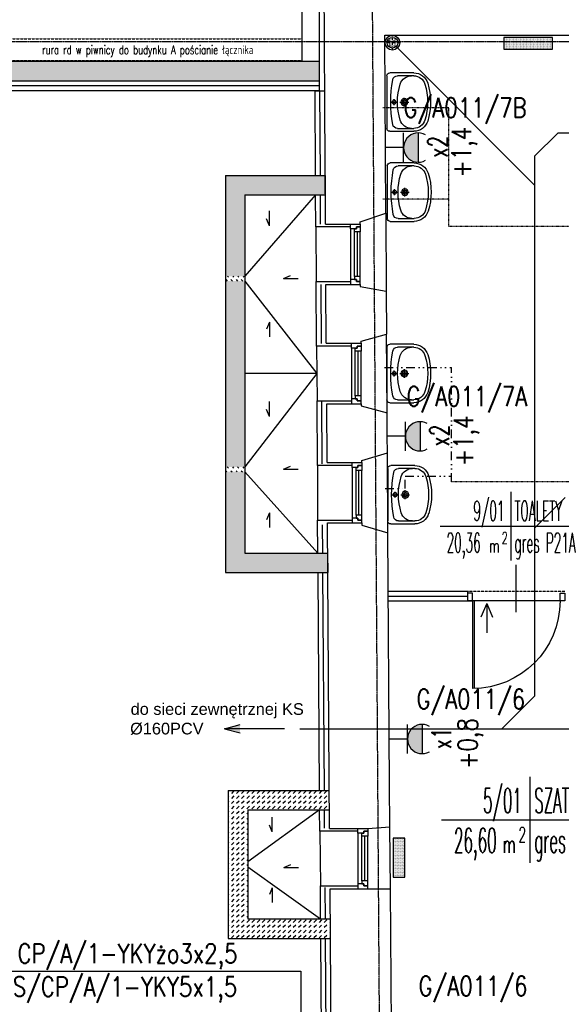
# Model space of a CAD drawing. Header units: inches. Extents: x -145354 to -97635, y 38777 to 78670.
# Tile 11 of 231: x -143289 to -142732, y 42170 to 43181. Entities that reach past the tile are written whole.
import ezdxf
from ezdxf.enums import TextEntityAlignment as Align

# ---------------------------------------------------------------- set-up
doc = ezdxf.new("R2010")
doc.units = ezdxf.units.IN
doc.header["$MEASUREMENT"] = 0
for name, pattern in [('00-inst$0$DASHDOT', [1, 0.5, -0.25, 0, -0.25]), ('CENTER', [2, 1.25, -0.25, 0.25, -0.25]), ('DASHDOT', [1, 0.5, -0.25, 0, -0.25]), ('DASHED', [0.75, 0.5, -0.25]), ('DASHED2', [0.375, 0.25, -0.125]), ('DIVIDE', [31.75, 12.7, -6.35, 0, -6.35, 0, -6.35])]:
    doc.linetypes.add(name, pattern=pattern)
doc.layers.get('0').update_dxf_attribs({"color": 101})
for name, color, linetype in [('beton_hatch', 145, 'Continuous'), ('Cieniutko', 8, 'Continuous'), ('Drz---drzwi', 5, 'Continuous'), ('E-OPIS_POM', 6, 'Continuous'), ('E35', 6, 'Continuous'), ('E50', 3, 'Continuous'), ('Ins-kan', 54, 'Continuous'), ('Ins-went', 141, 'Continuous'), ('Ins-wod', 152, 'Continuous'), ('Mkd-odpływy', 7, 'Continuous'), ('Mks-podposadzkowa', 230, 'Continuous'), ('Mw-cr-rury', 160, 'DIVIDE'), ('Mw-wc-rury', 160, 'DASHDOT'), ('Okn---okna', 5, 'Continuous'), ('Opis-info', 2, 'Continuous'), ('Os-osie glowne', 8, 'CENTER'), ('piony_K_nr', 240, 'Continuous'), ('Sc-beton', 7, 'Continuous'), ('Sc-beton-hatch', 86, 'Continuous'), ('Sc-cegla pelna', 32, 'Continuous'), ('Sc-cegla pustak', 42, 'Continuous'), ('Sc-gk', 120, 'Continuous'), ('Sc-gk-hatch', 8, 'Continuous'), ('Sc-izolacja term-obrys', 132, 'Continuous'), ('Sc-izolacja term-styropian', 151, 'STYROPIAN-KA'), ('Sc-nad', 5, 'DASHED2'), ('studzienki_widok', 52, 'Continuous'), ('Wyp-grzejniki', 56, 'Continuous'), ('Wyp-sanitar', 131, 'Continuous')]:
    doc.layers.add(name, color=color, linetype=linetype)
doc.styles.add('KA wymiar', font='romans.shx', dxfattribs={"width": 0.6})
doc.styles.add('ROMANS', font='romans', dxfattribs={"width": 0.85})
doc.styles.add('TYTUL2', font='ARIAL.TTF')
doc.linetypes.add('BATTING', pattern='A,0.0001,-0.1,[134,ltypeshp.shx,S=0.1,R=0,X=-0.1,Y=0],-0.2,[134,ltypeshp.shx,S=0.1,R=180,X=0.1,Y=0],-0.1', length=0.4001)
doc.linetypes.add('STYROPIAN-KA', pattern='A,0.0001,-0.1,[135,ltypeshp.shx,S=0.1,R=0,X=-0.1,Y=0],0,[135,ltypeshp.shx,S=0.1,R=180,X=0.1,Y=0],-0.1', length=0.2001)
doc.linetypes.add('ZIGZAG', pattern='A,0.00254,-5.08,[131,ltypeshp.shx,S=5.08,R=0,X=-5.08,Y=0],-10.16,[131,ltypeshp.shx,S=5.08,R=180,X=5.08,Y=0],-5.08', length=20.32254)

# ---------------------------------------------------------------- blocks, each defined once
blk = doc.blocks.new('pow')
for p, q in [((0, 0.523), (0, -0.523)), ((-1.075, 0), (1.78, 0))]:
    blk.add_line(p, q)
at = {"style": 'KA wymiar', "width": 0.6}
for s, height, p in [('2', 0.18, (-0.139, -0.27)), ('m', 0.21, (-0.333, -0.401))]:
    blk.add_text(s, height=height, dxfattribs=at).set_placement(p)
at = {"style": 'KA wymiar'}
for tag, width, p in [('01', 0.7, (-0.131, 0.084)), ('000.00', 0.6, (-0.364, -0.401))]:
    blk.add_attdef(tag, text='', height=0.3, dxfattribs=dict(at, width=width)).set_placement(p, align=Align.RIGHT)
blk.add_attdef('POMIESZCZENIE', (0.071, 0.084), '', height=0.3, dxfattribs=at)
at = {"style": 'KA wymiar', "width": 0.8}
blk.add_attdef('POSADZKA', (0.071, -0.401), '', height=0.3, dxfattribs=at)
blk = doc.blocks.new('G1')
at = {"layer": 'E35'}
blk.add_hatch(color=256, dxfattribs=at).paths.add_polyline_path([(10, 22.85), (-10, 22.85, 1)])
for p, q in [((-10, 22.85), (10, 22.85)), ((10, 12.85), (-10, 12.85))]:
    blk.add_line(p, q, dxfattribs=at)
blk.add_arc((0, 22.85), 10, 150, 30, dxfattribs=at)
at = {"layer": 'E50'}
blk.add_line((0, 12.85), (0, 0), dxfattribs=at)
blk = doc.blocks.new('_0630_DRZWI_90')
at = {"ltscale": 7}
for p, q in [((5, 8), (5, 98)), ((6.8, 8), (6.8, 98))]:
    blk.add_line(p, q, dxfattribs=at)
at = {"ltscale": 25}
for p, q in [((50, 19.7), (50, -28.9)), ((5, 8), (0, 8)), ((0, 8), (5, 8)), ((0, 0), (0, 8)), ((5, 0), (0, 0)), ((5, 0), (0, 0)), ((95, 8), (5, 8)), ((5, 8), (5, 0)), ((95, 8), (95, 0)), ((100, 8), (95, 8)), ((95, 0), (100, 0)), ((95, 0), (100, 0)), ((100, 0), (100, 8))]:
    blk.add_line(p, q, dxfattribs=at)
at = {"ltscale": 7}
blk.add_arc((5, 8), 90, 0, 90, dxfattribs=at)
blk = doc.blocks.new('umywalka_60x45')
at = {"ltscale": 25}
for p, q in [((-27, 0), (27, 0)), ((-30, -27.7), (-30, -3)), ((3, -7.5), (-3, -7.5)), ((0, -4.5), (0, -10.5)), ((30, -3), (30, -27.7)), ((-27, -27.7), (-27, -11)), ((4.5, -18), (-4.5, -18)), ((0, -13.5), (0, -22.5)), ((27, -11), (27, -27.7))]:
    blk.add_line(p, q, dxfattribs=at)
for centre, radius in [((0, -7.5), 2), ((0, -18), 3.5), ((0, -18), 2)]:
    blk.add_circle(centre, radius, dxfattribs=at)
for centre, radius, start, end in [((27, -3), 3, 0, 90), ((-27, -3), 3, 90, 180), ((-22, -11), 5, 100.5263, 180), ((0, -129.4), 125.4, 79.4737, 100.5263), ((22, -11), 5, 0, 79.4737), ((-15, -25.3), 12, 107.3129, 180), ((0, -73.4), 62.4, 72.6871, 107.3129), ((15, -25.3), 12, 0, 72.6871), ((-15, -27.7), 15, 180, 252.6871), ((-15, -27.7), 12, 180, 252.6871), ((15, -27.7), 12, 287.3129, 0), ((15, -27.7), 15, 287.3129, 0), ((0, 20.4), 62.4, 252.6871, 287.3129), ((0, 20.4), 65.4, 252.6871, 287.3129)]:
    blk.add_arc(centre, radius, start, end, dxfattribs=at)
blk = doc.blocks.new('_gslkflhklgj')
at = {"linetype": '00-inst$0$DASHDOT', "ltscale": 5}
for p, q in [((7.5, 0), (-7.5, 0)), ((0, -7.5), (0, 7.5))]:
    blk.add_line(p, q, dxfattribs=at)
for radius in [7.5, 5.5]:
    blk.add_circle((0, 0), radius)
blk = doc.blocks.new('_vxkdjhgkljhkgjhk')
for q in [(14, 6), (30.2, 0)]:
    blk.add_line((0, 0), q)
blk = doc.blocks.new('G_50')
at = {"layer": 'Wyp-grzejniki'}
h = blk.add_hatch(dxfattribs=at)
h.set_pattern_fill('DOTS', color=256, scale=0.5, angle=180, style=0)
h.set_pattern_definition([(180, (77492.90915, -37873.9399), (-0.396875, -0.79375), [0, -0.79375])])
h.paths.add_polyline_path([(0, 0), (-12, 0), (-12, -50), (0, -50)])
blk.add_lwpolyline([(-12, -50), (0, -50), (0, 0), (-12, 0)], close=True, dxfattribs=at)
blk = doc.blocks.new('G_40')
at = {"layer": 'Wyp-grzejniki'}
h = blk.add_hatch(dxfattribs=at)
h.set_pattern_fill('DOTS', color=256, scale=0.5, angle=90, style=0)
h.set_pattern_definition([(90, (-37823.9399, -77504.90915), (-0.79375, 0.396875), [0, -0.79375])])
h.paths.add_polyline_path([(40, -12), (40, 0), (0, 0), (0, -12)])
blk.add_lwpolyline([(0, 0), (0, -12), (40, -12), (40, 0)], close=True, dxfattribs=at)
blk = doc.blocks.new('ramiak62')
at = {"layer": 'Okn---okna'}
for p, q in [((0, 54), (0, 8)), ((3, 54), (3, 8)), ((6, 54), (6, 8)), ((10, 5), (10, 57))]:
    blk.add_line(p, q, dxfattribs=at)
for points in [[(10, 57), (10, 62), (0, 62), (0, 59), (4, 59), (4, 57)], [(6, 54), (6, 57), (4, 57), (4, 59), (0, 59), (0, 57), (0, 54)], [(6, 8), (6, 5), (4, 5), (4, 3), (0, 3), (0, 5), (0, 8)], [(10, 5), (10, 0), (0, 0), (0, 3), (4, 3), (4, 5)]]:
    blk.add_lwpolyline(points, close=True, dxfattribs=at)

msp = doc.modelspace()

# ---------------------------------------------------------------- hatches: boundary and pattern name
at = {"layer": 'beton_hatch'}
h = msp.add_hatch(dxfattribs=at)
h.set_pattern_fill('DASH', color=256, scale=20, angle=-45, style=0)
h.set_pattern_definition([(315, (0.613, 0), (3.535533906, -9e-16), [2.5, -2.5])])
h.paths.add_polyline_path([(-143057.52, 43001.29), (-142974.91, 43001.29), (-142975.02, 43021.29), (-143077.52, 43021.29), (-143077.52, 42917.79), (-143057.52, 42917.79)])
h.paths.add_polyline_path([(-143057.52, 42912.79), (-143077.52, 42912.79), (-143077.52, 42721.99), (-143057.52, 42721.99)])
h.paths.add_polyline_path([(-143057.52, 42716.99), (-143077.52, 42716.99), (-143077.52, 42613.49), (-142972.41, 42613.49), (-142972.55, 42633.49), (-143057.52, 42633.49)])
h = msp.add_hatch(dxfattribs=at)
h.set_pattern_fill('DASH', color=256, scale=30, angle=-45, style=0)
h.set_pattern_definition([(315, (0.613, 0), (5.30330086, -1e-15), [3.75, -3.75])])
h.paths.add_polyline_path([(-143057.52, 42917.79), (-143077.52, 42917.79), (-143077.52, 42912.79), (-143057.52, 42912.79)])
h.paths.add_polyline_path([(-143057.52, 42721.99), (-143077.52, 42721.99), (-143077.52, 42716.99), (-143057.52, 42716.99)])
h = msp.add_hatch(dxfattribs=at)
h.set_pattern_fill('DASH', color=256, scale=30, angle=-45, style=0)
h.set_pattern_definition([(225, (-284746.519, -355.1746), (-5.30330086, -1e-15), [3.75, -3.75])])
h.paths.add_polyline_path([(-143074.68, 42311.36), (-143054.68, 42311.36), (-143054.68, 42257.86), (-142970.67, 42257.86), (-142970.69, 42237.86), (-143074.68, 42237.86)])
h.paths.add_polyline_path([(-143074.68, 42316.36), (-143054.68, 42316.36), (-143054.68, 42311.36), (-143074.68, 42311.36)])
h.paths.add_polyline_path([(-142970.72, 42369.86), (-142970.85, 42389.86), (-143074.68, 42389.86), (-143074.68, 42316.36), (-143054.68, 42316.36), (-143054.68, 42369.86)])
at = {"layer": 'Mkd-odpływy'}
msp.add_hatch(color=256, dxfattribs=at).paths.add_polyline_path([(-143062.46, 42457.32), (-143062.46, 42448.98), (-143078.5, 42453.15)])
at = {"layer": 'Sc-beton-hatch'}
h = msp.add_hatch(dxfattribs=at)
h.set_pattern_fill('ANSI33', color=256, style=0)
h.set_pattern_definition([(45, (-196198.756, 61066.077), (-4.49012806, 4.49012806), []), (45, (-196194.2656, 61066.077), (-4.49012806, 4.49012806), [3.175, -1.5875])])
h.paths.add_polyline_path([(-144115.21, 43432.16), (-144125.21, 43432.16), (-144125.21, 43138.16), (-144547.9, 43138.16), (-144547.9, 43128.16), (-144115.21, 43128.16)])
h.paths.add_polyline_path([(-144115.21, 43128.16), (-144547.9, 43128.16), (-144547.9, 43118.16), (-144115.21, 43118.16)])
h.paths.add_polyline_path([(-143853.14, 43128.16), (-144115.21, 43128.16), (-144115.21, 43118.16), (-143853.14, 43118.16)])
h.paths.add_polyline_path([(-143853.14, 43138.16), (-144105.21, 43138.16), (-144105.21, 43432.16), (-144115.21, 43432.16), (-144115.21, 43128.16), (-143853.14, 43128.16)])
h.paths.add_polyline_path([(-144105.21, 43442.16), (-144115.21, 43442.16), (-144115.21, 43432.16), (-144105.21, 43432.16)])
h.paths.add_polyline_path([(-144115.21, 43442.16), (-144125.21, 43442.16), (-144125.21, 43432.16), (-144115.21, 43432.16)])
h.paths.add_polyline_path([(-143700.92, 43128.16), (-143853.14, 43128.16), (-143853.14, 43118.16), (-143700.11, 43118.16)])
h.paths.add_polyline_path([(-143701.72, 43138.16), (-143853.14, 43138.16), (-143853.14, 43128.16), (-143700.92, 43128.16)])
h.paths.add_polyline_path([(-143584.21, 43138.16), (-143701.72, 43138.16), (-143700.92, 43128.16), (-143584.21, 43128.16)])
h.paths.add_polyline_path([(-143584.21, 43128.16), (-143700.92, 43128.16), (-143700.11, 43118.16), (-143584.21, 43118.16)])
h.paths.add_polyline_path([(-143300.21, 43128.16), (-143584.21, 43128.16), (-143584.21, 43118.16), (-143300.21, 43118.16)])
h.paths.add_polyline_path([(-143300.21, 43138.16), (-143584.21, 43138.16), (-143584.21, 43128.16), (-143300.21, 43128.16)])
h.paths.add_polyline_path([(-142981.21, 43128.16), (-143300.21, 43128.16), (-143300.21, 43118.16), (-142981.21, 43118.16)])
h.paths.add_polyline_path([(-142981.21, 43138.16), (-143300.21, 43138.16), (-143300.21, 43128.16), (-142981.21, 43128.16)])

# ---------------------------------------------------------------- linework, layer by layer
at = {"layer": 'Cieniutko'}
for p, q in [((-142984.91, 43001.29), (-143057.52, 42917.79)), ((-143057.52, 42912.79), (-142983.65, 42817.89)), ((-142983.65, 42817.89), (-143057.52, 42817.89)), ((-142983.65, 42817.89), (-143057.52, 42721.99)), ((-143057.52, 42716.99), (-142982.55, 42633.49)), ((-142980.72, 42369.86), (-143054.68, 42316.36)), ((-143054.68, 42311.36), (-142979.7, 42257.86))]:
    msp.add_line(p, q, dxfattribs=at)
at = {"layer": 'E35', "linetype": 'Continuous', "ltscale": 100}
for p, q in [((-143329.46, 42204.14), (-143000, 42204.14)), ((-143000, 42204.14), (-143000, 42040))]:
    msp.add_line(p, q, dxfattribs=at)
at = {"layer": 'Ins-wod', "linetype": 'DASHED2'}
for points in [[(-144081.71, 43161.66), (-142999.21, 43161.66)], [(-144104.21, 43139.16), (-142999.21, 43139.16)]]:
    msp.add_lwpolyline(points, dxfattribs=at)
at = {"layer": 'Mkd-odpływy'}
for p, q in [((-143078.5, 42453.15), (-143062.46, 42457.32)), ((-143016.88, 42453.15), (-143078.5, 42453.15)), ((-143078.5, 42453.15), (-143062.46, 42448.98))]:
    msp.add_line(p, q, dxfattribs=at)
at = {"layer": 'Mks-podposadzkowa'}
for p, q in [((-142902.09, 43153.62), (-142759.85, 43011.38)), ((-142736.06, 43064.74), (-142759.85, 43040.94)), ((-142416.57, 43064.74), (-142736.06, 43064.74)), ((-142759.85, 43040.94), (-142759.85, 42486.68)), ((-142728.26, 42690.67), (-142759.85, 42659.08)), ((-142793.38, 42453.15), (-142759.85, 42486.68)), ((-143001.12, 42453.15), (-142294.82, 42453.15))]:
    msp.add_line(p, q, dxfattribs=at)
at = {"layer": 'Mw-cr-rury', "color": 60, "ltscale": 0.7}
for p, q in [((-142914.21, 42824.22), (-142845.33, 42824.22)), ((-142845.33, 42706.57), (-142845.33, 42824.22)), ((-142892.73, 42699.77), (-142892.73, 42712.48)), ((-142892.73, 42712.48), (-142845.33, 42712.48)), ((-142913.24, 42699.77), (-142892.73, 42699.77))]:
    msp.add_line(p, q, dxfattribs=at)
at = {"layer": 'Mw-wc-rury'}
for p, q in [((-142848.06, 43090.86), (-142915.89, 43090.86)), ((-142848.06, 42968.84), (-142848.06, 43090.86)), ((-142848.06, 42997.02), (-142915.89, 42997.02)), ((-142597.46, 42968.84), (-142848.06, 42968.84)), ((-142413.39, 42706.57), (-142845.33, 42706.57))]:
    msp.add_line(p, q, dxfattribs=at)
at = {"layer": 'Okn---okna'}
for p, q in [((-142912.78, 42982.39), (-142912.25, 42902.45)), ((-142984.73, 42968.39), (-142984.3, 42912.39)), ((-142911.41, 42777.39), (-142911.95, 42858.39)), ((-142983.9, 42845.89), (-142983.41, 42789.89)), ((-142910.58, 42654.39), (-142911.12, 42736.39)), ((-142983.09, 42723.4), (-142982.79, 42667.4)), ((-142980.56, 42347.77), (-142979.94, 42291.77)), ((-142907.97, 42288.77), (-142908.54, 42352.39))]:
    msp.add_line(p, q, dxfattribs=at)
at = {"layer": 'Os-osie glowne'}
for p, q in [((-142907.44, 40431.76), (-142935.84, 44583.07)), ((-143378.57, 43158.75), (-138190.06, 43158.75))]:
    msp.add_line(p, q, dxfattribs=at)
at = {"layer": 'Sc-beton'}
for p, q in [((-142981.21, 43138.16), (-142981.21, 43118.16)), ((-142981.21, 43118.16), (-145275.21, 43118.16))]:
    msp.add_line(p, q, dxfattribs=at)
msp.add_lwpolyline([(-142981.21, 43138.16), (-144105.21, 43138.16)], dxfattribs=at)
at = {"layer": 'Sc-cegla pelna'}
for p, q in [((-142913.81, 43165.39), (-142429.69, 43165.39)), ((-142912.78, 42982.39), (-142913.81, 43165.39)), ((-142974.28, 42909.39), (-142938.99, 42909.39)), ((-142938.99, 42909.39), (-142939.01, 42907.1)), ((-142939.01, 42907.1), (-142912.25, 42902.45)), ((-142912.25, 42902.45), (-142911.95, 42858.39)), ((-142938.17, 42786.89), (-142938.15, 42784.6)), ((-142938.15, 42784.6), (-142911.41, 42777.39)), ((-142911.24, 42753.39), (-142911.41, 42777.39)), ((-142911.12, 42736.39), (-142911.24, 42753.39)), ((-142970.58, 42350.77), (-142972.76, 42664.4)), ((-142972.76, 42664.4), (-142937.35, 42664.4)), ((-142937.35, 42664.4), (-142937.34, 42662.11)), ((-142937.34, 42662.11), (-142910.58, 42654.39)), ((-142908.84, 42395.39), (-142910.58, 42654.39)), ((-142908.54, 42352.39), (-142908.84, 42395.39)), ((-142905.79, 41979.34), (-142907.98, 42288.77))]:
    msp.add_line(p, q, dxfattribs=at)
for points in [[(-142974.74, 42971.39), (-142976.44, 43281.13)], [(-142974.72, 42971.39), (-142938.99, 42971.39), (-142939.01, 42973.68), (-142912.75, 42982.39)], [(-142973.92, 42848.89), (-142974.28, 42909.39)], [(-142973.92, 42848.89), (-142938.17, 42848.89), (-142938.21, 42851.18), (-142911.95, 42858.39)], [(-142973.1, 42726.4), (-142973.4, 42786.89), (-142938.17, 42786.89)], [(-142973.1, 42726.4), (-142937.35, 42726.4), (-142937.39, 42728.69), (-142911.12, 42736.39)], [(-142970.51, 42350.77), (-142931.37, 42350.77), (-142931.37, 42350.77), (-142908.54, 42352.39)], [(-142969.92, 42288.77), (-142930.94, 42288.77), (-142930.94, 42288.77), (-142907.97, 42288.77)], [(-142905.79, 41979.34), (-142928.03, 41977.18), (-142928.03, 41977.18), (-142967.74, 41977.18), (-142969.92, 42288.77)]]:
    msp.add_lwpolyline(points, dxfattribs=at)
at = {"layer": 'Sc-cegla pustak'}
for p, q in [((-142999.21, 43361.16), (-142999.21, 43138.16)), ((-142981.21, 43361.16), (-142981.21, 43138.16))]:
    msp.add_line(p, q, dxfattribs=at)
at = {"layer": 'Sc-gk'}
for p, q in [((-142910.18, 42594.36), (-142828.69, 42594.36)), ((-142828.69, 42594.36), (-142828.69, 42584.36)), ((-142910.11, 42584.36), (-142828.69, 42584.36))]:
    msp.add_line(p, q, dxfattribs=at)
at = {"layer": 'Sc-gk-hatch', "linetype": 'BATTING', "ltscale": 0.22}
msp.add_line((-142910.11, 42589.36), (-142828.69, 42589.36), dxfattribs=at)
at = {"layer": 'Sc-izolacja term-obrys'}
for points in [[(-142985.02, 43021.29), (-142985.49, 43108.16), (-142975.49, 43108.16)], [(-142948.99, 42968.39), (-142984.73, 42968.39), (-142984.91, 43001.29)], [(-142938.97, 42968.39), (-142942.99, 42968.39)], [(-142948.17, 42845.89), (-142983.9, 42845.89), (-142984.3, 42912.39), (-142948.99, 42912.39)], [(-142938.15, 42845.89), (-142942.17, 42845.89)], [(-142947.35, 42723.4), (-142983.09, 42723.4), (-142983.41, 42789.89), (-142948.17, 42789.89)], [(-142937.33, 42723.4), (-142941.35, 42723.4)], [(-142982.55, 42633.49), (-142982.79, 42667.4), (-142947.35, 42667.4)], [(-142980.85, 42389.86), (-142982.41, 42613.49)], [(-142941.37, 42347.77), (-142980.56, 42347.77), (-142980.72, 42369.86)], [(-142931.38, 42347.77), (-142935.37, 42347.77)], [(-142979.7, 42257.86), (-142979.94, 42291.77), (-142941.37, 42291.77)], [(-142935.37, 42291.77), (-142931.37, 42291.77)], [(-142977.88, 41997.18), (-142979.56, 42237.86)]]:
    msp.add_lwpolyline(points, dxfattribs=at)
at = {"layer": 'Sc-izolacja term-styropian', "linetype": 'ZIGZAG', "ltscale": 0.018}
msp.add_line((-142981.21, 43113.16), (-145280.21, 43113.16), dxfattribs=at)
at = {"layer": 'Sc-izolacja term-styropian', "linetype": 'ByBlock'}
msp.add_line((-142981.21, 43108.16), (-145285.21, 43108.16), dxfattribs=at)
at = {"layer": 'Sc-izolacja term-styropian', "linetype": 'BATTING', "ltscale": 0.25}
for p, q in [((-142975.6, 42351.03), (-142975.71, 42369.86)), ((-142974.74, 42257.86), (-142974.91, 42289.96))]:
    msp.add_line(p, q, dxfattribs=at)
at = {"layer": 'Sc-izolacja term-styropian', "linetype": 'ByBlock'}
msp.add_lwpolyline([(-142981.21, 43118.16), (-142981.21, 43108.16)], dxfattribs=at)
at = {"layer": 'Sc-izolacja term-styropian', "linetype": 'BATTING', "ltscale": 0.25}
for points in [[(-142980.02, 43021.29), (-142980.49, 43108.16)], [(-142979.75, 42971.4), (-142979.92, 43001.29)], [(-142978.91, 42848.86), (-142979.28, 42909.36)], [(-142978.1, 42725.12), (-142978.42, 42789.89)], [(-142977.55, 42633.49), (-142977.75, 42662.4)], [(-142975.85, 42389.86), (-142977.41, 42613.49)], [(-142972.88, 41997.18), (-142974.56, 42237.86)]]:
    msp.add_lwpolyline(points, dxfattribs=at)
at = {"layer": 'Sc-nad'}
msp.add_line((-142828.69, 42594.36), (-142728.69, 42594.36), dxfattribs=at)
at = {"layer": 'studzienki_widok'}
for p, q in [((-143077.52, 43021.29), (-143077.52, 42613.49)), ((-143077.52, 43021.29), (-142975.02, 43021.29)), ((-142975.02, 43021.29), (-142974.91, 43001.29)), ((-143057.52, 43001.29), (-143057.52, 42633.49)), ((-143057.52, 43001.29), (-142974.91, 43001.29)), ((-143057.52, 42633.49), (-142972.55, 42633.49)), ((-142972.55, 42633.49), (-142972.41, 42613.49)), ((-143077.52, 42613.49), (-142972.41, 42613.49)), ((-143074.68, 42389.86), (-143074.68, 42237.86)), ((-143074.68, 42389.86), (-142970.85, 42389.86)), ((-143054.68, 42369.86), (-143054.68, 42257.86)), ((-143054.68, 42369.86), (-142970.72, 42369.86)), ((-143054.68, 42257.86), (-142969.7, 42257.86)), ((-143074.68, 42237.86), (-142969.56, 42237.86))]:
    msp.add_line(p, q, dxfattribs=at)

# ---------------------------------------------------------------- block references
at = {"rotation": 90}
msp.add_blockref('G_50', (-142791.51, 43163.08), dxfattribs=at)
at = {"layer": 'Cieniutko', "linetype": 'Continuous', "yscale": 0.5, "zscale": 0.5, "rotation": 90}
for p, xscale in [((-143032.25, 42969.68), 0.5), ((-143032.25, 42870.56), -0.5), ((-143032.25, 42773.87), 0.5), ((-143032.25, 42674.75), -0.5), ((-143029.41, 42347.1), 0.5), ((-143029.41, 42289.83), -0.5)]:
    msp.add_blockref('_vxkdjhgkljhkgjhk', p, dxfattribs=dict(at, xscale=xscale))
at = {"layer": 'Cieniutko', "linetype": 'Continuous', "xscale": 0.5, "yscale": 0.5, "zscale": 0.5}
for p in [(-143017.8, 42915.58), (-143017.8, 42719.78), (-143017.46, 42310.68)]:
    msp.add_blockref('_vxkdjhgkljhkgjhk', p, dxfattribs=at)
at = {"layer": 'Drz---drzwi', "xscale": -1, "rotation": 180}
msp.add_blockref('_0630_DRZWI_90', (-142828.69, 42592.36), dxfattribs=at)
at = {"layer": 'E-OPIS_POM'}
ref = msp.add_blockref('pow', (-142784.21, 42661.07), dxfattribs=dict(at, xscale=67.5, yscale=67.5, zscale=67.5))
ref.add_attrib('000.00', '20,36', dxfattribs={"layer": '0', "height": 20.25, "style": 'KA wymiar', "width": 0.448374}).set_placement((-142815.24, 42634.01), align=Align.RIGHT)
ref.add_attrib('01', '9/01', dxfattribs={"layer": '0', "height": 20.25, "style": 'KA wymiar', "width": 0.448374}).set_placement((-142790.83, 42666.77), align=Align.RIGHT)
ref.add_attrib('POMIESZCZENIE', 'TOALETY', (-142780.64, 42666.77), dxfattribs={"layer": '0', "height": 20.25, "style": 'KA wymiar', "width": 0.448374})
ref.add_attrib('POSADZKA', 'gres P21A', (-142780.64, 42634.01), dxfattribs={"layer": '0', "height": 20.25, "style": 'KA wymiar', "width": 0.448374})
ref = msp.add_blockref('pow', (-142764.66, 42359.55), dxfattribs=dict(at, xscale=84.375, yscale=84.375, zscale=84.375))
ref.add_attrib('000.00', '26,60', dxfattribs={"layer": '0', "height": 25.313, "style": 'KA wymiar', "width": 0.448374}).set_placement((-142798.86, 42325.71), align=Align.RIGHT)
ref.add_attrib('01', '5/01', dxfattribs={"layer": '0', "height": 25.313, "style": 'KA wymiar', "width": 0.448374}).set_placement((-142772.93, 42366.67), align=Align.RIGHT)
ref.add_attrib('POMIESZCZENIE', 'SZATNIE PIELEGNIAREK', (-142760.19, 42366.67), dxfattribs={"layer": '0', "height": 25.3125, "style": 'KA wymiar', "width": 0.448374})
ref.add_attrib('POSADZKA', 'gres   P21A', (-142760.19, 42325.71), dxfattribs={"layer": '0', "height": 25.3125, "style": 'KA wymiar', "width": 0.448374})
at = {"layer": 'E35', "xscale": 1.5, "yscale": 1.5, "zscale": 1.5, "rotation": 270}
for p in [(-142913.77, 43049.85), (-142911.85, 42753.39), (-142909.77, 42442.55)]:
    msp.add_blockref('G1', p, dxfattribs=at)
at = {"layer": 'Ins-kan'}
msp.add_blockref('_gslkflhklgj', (-142905.93, 43157.57), dxfattribs=at)
at = {"layer": 'Ins-went', "linetype": 'DASHED', "ltscale": 0.6, "xscale": -1, "rotation": 90}
msp.add_blockref('_vxkdjhgkljhkgjhk', (-142809.01, 42581.7), dxfattribs=at)
at = {"layer": 'Ins-went', "linetype": 'DASHED', "ltscale": 0.6, "rotation": 270}
msp.add_blockref('_vxkdjhgkljhkgjhk', (-142809.01, 42581.7), dxfattribs=at)
at = {"layer": 'Okn---okna', "rotation": 180}
for p in [(-142938.99, 42971.39), (-142938.17, 42848.89), (-142937.35, 42726.4), (-142931.37, 42350.77)]:
    msp.add_blockref('ramiak62', p, dxfattribs=at)
at = {"layer": 'Wyp-grzejniki', "rotation": 90}
msp.add_blockref('G_40', (-142905.25, 42300.58), dxfattribs=at)
at = {"layer": 'Wyp-sanitar', "xscale": -1, "rotation": 90}
for p in [(-142911.74, 43096.58), (-142911.2, 43004.08), (-142911.68, 42817.89), (-142910.73, 42693.44)]:
    msp.add_blockref('umywalka_60x45', p, dxfattribs=at)

# ---------------------------------------------------------------- texts
at = {"layer": 'E35', "style": 'ROMANS', "width": 0.8}
for s, p in [('G/A011/7B', (-142831.35, 43089.45)), ('G/A011/7A', (-142829.44, 42792.99)), ('G/A011/6', (-142825.3, 42482.15)), ('CP/A/1-YKYżo3x2,5', (-143178.15, 42220.87)), ('G/A011/6', (-142823.13, 42187.48)), ('S/CP/A/1-YKY5x1,5', (-143180.82, 42186.81))]:
    msp.add_text(s, height=20, dxfattribs=at).set_placement(p, align=Align.MIDDLE)
at = {"layer": 'E35', "style": 'ROMANS'}
for s, width, p in [('+1,4', 0.8, (-142831.81, 43045.21)), ('x2', 0.7, (-142859.41, 43050.78)), ('+1,4', 0.8, (-142829.89, 42748.74)), ('x2', 0.7, (-142857.5, 42754.32)), ('+0,8', 0.8, (-142825.6, 42437.9)), ('x1', 0.7, (-142855.41, 42443.48))]:
    msp.add_text(s, height=20, rotation=90, dxfattribs=dict(at, width=width)).set_placement(p, align=Align.MIDDLE)
at = {"layer": 'Ins-kan', "style": 'TYTUL2'}
for s, p in [('do sieci zewnętrznej KS', (-143174.95, 42467.36, 0)), ('%%C160PCV', (-143175.48, 42447.27, 0))]:
    msp.add_text(s, height=12, dxfattribs=at).set_placement(p)
at = {"layer": 'Opis-info', "style": 'ROMANS', "width": 0.7}
msp.add_text('rura rd w piwnicy do budynku A pościanie łącznika', height=9, dxfattribs=at).set_placement((-143157.35, 43149.06), align=Align.MIDDLE)
at = {"layer": 'piony_K_nr', "style": 'TYTUL2'}
msp.add_text('11', height=7, dxfattribs=at).set_placement((-142911.55, 43153.88, -76.7))

doc.saveas('drawing.dxf')
